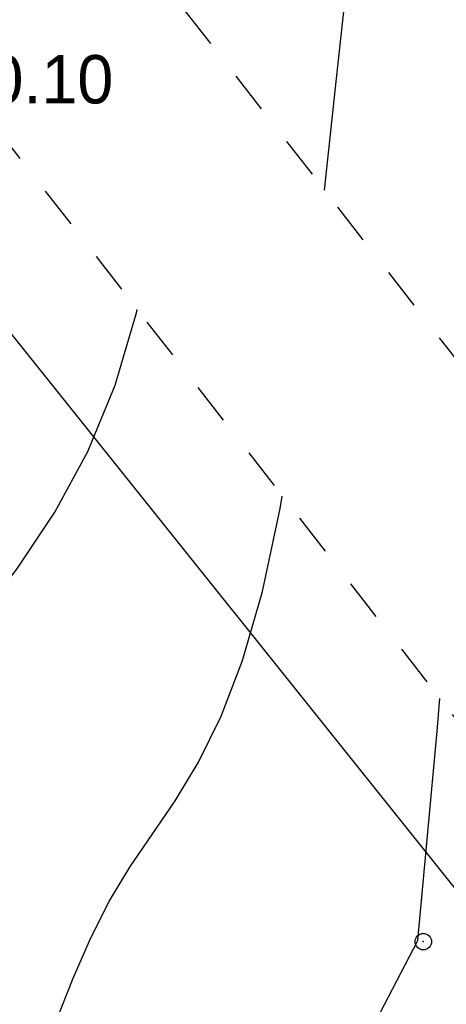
# Model space of a CAD drawing. Extents: x 0 to 370488, y 0 to 4202825.
# Tile 80 of 256: x 360167 to 360175, y 4200546 to 4200564. Entities that reach past the tile are written whole.
import ezdxf

# ---------------------------------------------------------------- set-up
doc = ezdxf.new("R2010")
doc.units = 0
doc.header["$LTSCALE"] = 0.5
doc.header["$MEASUREMENT"] = 0
doc.header["$PDMODE"] = 32
doc.header["$PDSIZE"] = 0.3
doc.linetypes.add('CONTI', pattern=[0])
doc.linetypes.add('Д_ТРОТ_ТРУБА', pattern=[3, 1.5, -1.5])
for name, color, linetype in [('(004) Точки рельефа', 7, 'Continuous'), ('(014) Водопровод', 5, 'ИК_Водопровод -------в--------'), ('(025) Дорога', 7, 'Continuous'), ('GORIZDEFAULT', 32, 'CONTI'), ('PI_TTDEFAULT', 5, 'CONTI')]:
    doc.layers.add(name, color=color, linetype=linetype)
doc.layers.add('(032) Горизонтали утолщенные', color=32, linetype='Continuous', lineweight=30)
doc.styles.add('D-431', font='txt')
doc.styles.get("Standard").update_dxf_attribs({"font": 'isocpeur.ttf'})
doc.linetypes.add('ИК_Водопровод -------в--------', pattern='A,9,-0.6,["В",Standard,S=1.2,R=0,X=0,Y=-0.6],-1.2', length=10.8)

msp = doc.modelspace()

# ---------------------------------------------------------------- linework, layer by layer
at = {"layer": '(014) Водопровод', "flags": 128}
msp.add_lwpolyline([(360036.438, 4200773.015), (360047.098, 4200750.311), (360089.76, 4200681.101), (360107.619, 4200655.796), (360141.826, 4200594.039), (360149.345, 4200579.998), (360206.507, 4200508.61), (360230.262, 4200479.387), (360306.281, 4200388.525), (360409.154, 4200291.553), (360456.114, 4200244.191), (360490.793, 4200199.337)], dxfattribs=at)
at = {"layer": '(025) Дорога', "linetype": 'Д_ТРОТ_ТРУБА', "flags": 128}
for points in [[(360044.195, 4200796.012), (360041.816, 4200791.773), (360042.358, 4200788.304), (360046.087, 4200780.21), (360059.012, 4200755.887), (360082.266, 4200713.415), (360119.837, 4200651.911), (360154.248, 4200588.273), (360168.952, 4200565.337), (360182.618, 4200547.766), (360213.043, 4200512.044), (360268.283, 4200446.262), (360308.926, 4200401.534), (360387.369, 4200322.593), (360428.116, 4200283.497), (360457.116, 4200256.42), (360464.886, 4200245.444), (360476.507, 4200228.263), (360489.06, 4200214.493), (360499.065, 4200202.984)], [(360034.859, 4200791.392), (360036.733, 4200790.501), (360038.761, 4200786.553), (360042.501, 4200778.433), (360055.492, 4200753.988), (360078.803, 4200711.411), (360116.369, 4200649.915), (360150.8, 4200586.24), (360165.682, 4200563.025), (360179.515, 4200545.24), (360209.989, 4200509.461), (360265.27, 4200443.63), (360306.026, 4200398.778), (360384.565, 4200319.74), (360425.367, 4200280.592), (360454.087, 4200253.775), (360461.596, 4200243.167), (360473.356, 4200225.782), (360486.072, 4200211.833), (360495.233, 4200201.295)]]:
    msp.add_lwpolyline(points, dxfattribs=at)
at = {"layer": '(032) Горизонтали утолщенные', "color": 32}
for points in [[(360174.8, 4200550.65, 542), (360174.85, 4200551.238, 542)], [(360156.35, 4200525.69, 542), (360157.65, 4200526.04, 542), (360158.91, 4200526.48, 542), (360160.14, 4200527.04, 542), (360161.35, 4200527.75, 542), (360162.57, 4200528.65, 542), (360163.8, 4200529.78, 542), (360165.05, 4200531.17, 542), (360166.32, 4200532.84, 542), (360167.6, 4200534.71, 542), (360168.85, 4200536.69, 542), (360170.03, 4200538.68, 542), (360171.11, 4200540.6, 542), (360172.06, 4200542.33, 542), (360172.85, 4200543.79, 542), (360174.45, 4200546.86, 542), (360174.8, 4200550.65, 542)]]:
    msp.add_polyline3d(points, dxfattribs=at)
at = {"layer": 'GORIZDEFAULT', "color": 32}
for points in [[(360172.759, 4200560.442, 541.5), (360172.98, 4200562.46, 541.5), (360173.21, 4200564.57, 541.5), (360173.43, 4200566.64, 541.5), (360173.67, 4200568.62, 541.5), (360173.92, 4200570.5, 541.5), (360174.2, 4200572.28, 541.5), (360174.51, 4200573.94, 541.5), (360174.86, 4200575.48, 541.5), (360175.26, 4200576.91, 541.5)], [(360162.189, 4200546.172, 541), (360162.58, 4200546.99, 541), (360163.27, 4200548.31, 541), (360164.03, 4200549.5, 541), (360164.82, 4200550.59, 541), (360165.63, 4200551.61, 541), (360166.43, 4200552.59, 541), (360167.19, 4200553.58, 541), (360167.88, 4200554.61, 541), (360168.48, 4200555.71, 541), (360168.97, 4200556.91, 541), (360169.36, 4200558.22, 541), (360169.373, 4200558.28, 541)], [(360166.589, 4200541.927, 541.5), (360166.85, 4200542.57, 541.5), (360167.23, 4200543.56, 541.5), (360167.57, 4200544.5, 541.5), (360167.89, 4200545.37, 541.5), (360168.21, 4200546.18, 541.5), (360168.53, 4200546.91, 541.5), (360168.87, 4200547.58, 541.5), (360169.24, 4200548.19, 541.5), (360169.64, 4200548.78, 541.5), (360170.06, 4200549.39, 541.5), (360170.48, 4200550.09, 541.5), (360170.89, 4200550.92, 541.5), (360171.28, 4200551.93, 541.5), (360171.64, 4200553.18, 541.5), (360171.96, 4200554.68, 541.5), (360171.998, 4200554.905, 541.5)]]:
    msp.add_polyline3d(points, dxfattribs=at)
at = {"layer": 'PI_TTDEFAULT', "color": 5}
msp.add_point((360174.55, 4200546.84, 542), dxfattribs=at)

# ---------------------------------------------------------------- texts
at = {"layer": '(004) Точки рельефа', "style": 'D-431'}
msp.add_text('540.10', height=0.875, dxfattribs=at).set_placement((360165.36, 4200562.01))

doc.saveas('drawing.dxf')
